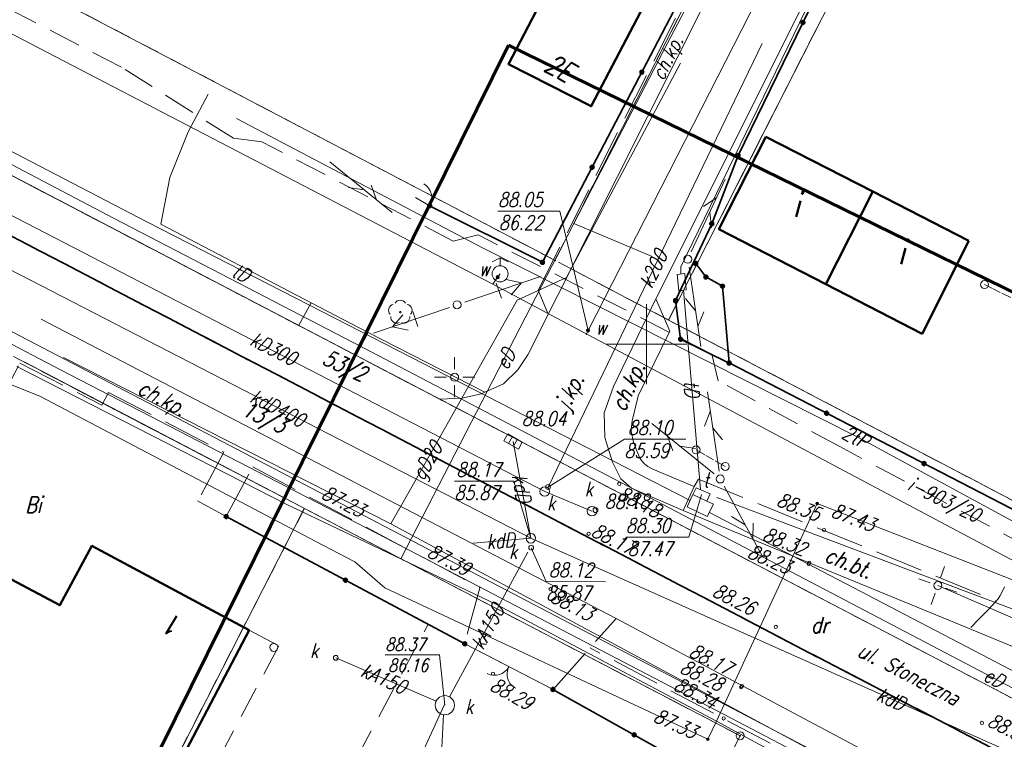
# Model space of a CAD drawing. Extents: x 7506644 to 7509529, y 5798919 to 5803521.
# Tile 13 of 25: x 7507411 to 7507472, y 5799575 to 5799620. Entities that reach past the tile are written whole.
import ezdxf

# ---------------------------------------------------------------- set-up
doc = ezdxf.new("R2010")
doc.units = 0
doc.header["$MEASUREMENT"] = 0
for name, pattern in [('4001', [0]), ('4002', [2, 1, -1]), ('4003', [3, 2, -1]), ('4004', [4, 3, -1]), ('4010', [5, 3, -2]), ('4214', [5, 3, -2]), ('4230', [2, 1, -1])]:
    doc.linetypes.add(name, pattern=pattern)
doc.layers.get('0').update_dxf_attribs({"linetype": 'CONTINUOUS', "lineweight": 18})
for name, color, linetype, lineweight in [('1', 7, 'CONTINUOUS', 18), ('1001_znak_oznaczajacy_punkt_zal', 7, 'CONTINUOUS', 18), ('1135_siatka_kwadratow_znak_wewn', 7, 'CONTINUOUS', 18), ('1281_kropka_ogrodzenia', 7, 'CONTINUOUS', 35), ('1283_symbol_pomocniczy_bramy', 7, 'CONTINUOUS', 18), ('1284_symbol_pomocniczy_furtki', 7, 'CONTINUOUS', 18), ('1314_symbole_slupow_nosnych', 7, 'CONTINUOUS', 18), ('1361_PODPORA_PRZEWODU_LUB_LATAR', 7, 'CONTINUOUS', 18), ('1363_LATARNIA', 7, 'CONTINUOUS', 18), ('1365_linia_napowietrzna_eSN', 7, 'CONTINUOUS', 18), ('1422_DRZEWO_LISCIASTE_POMIERZON', 104, 'CONTINUOUS', 18), ('1713_WODA_-_ARMATURA_SYMBOL', 7, 'CONTINUOUS', 18), ('1718_HYDRANT', 5, 'CONTINUOUS', 18), ('1722_KOMORA_KANALIZACYJNA-SYMBO', 14, 'CONTINUOUS', 18), ('1723_KANALIZACJA_-_ARMATURA_SYM', 7, 'CONTINUOUS', 18), ('1728_KRATKA_SCIEKOWA', 7, 'CONTINUOUS', 18), ('1766_PIKIETA_OKRESLAJACA_RZEDNE', 1, 'CONTINUOUS', 18), ('2283_BRAMA', 7, 'CONTINUOUS', 18), ('2284_FURTKA', 7, 'CONTINUOUS', 18), ('2361_SLUP_PRZEWODOW_NAPOWIETRZN', 7, 'CONTINUOUS', 18), ('2365_linia_napowietrzna_eSN_zna', 7, 'CONTINUOUS', 18), ('4281_OGRODZENIE_ZNAK_LINIOWY', 7, 'CONTINUOUS', 35), ('4512_KRAWEZNIK', 7, 'CONTINUOUS', 18), ('4513_KRAWEDZ_CHODNIKA', 7, 'CONTINUOUS', 18), ('4711_WODA_OS_PRZEWODU', 5, 'CONTINUOUS', 18), ('4721_OS_PRZEWODU_KANALIZACYJNEG', 14, 'CONTINUOUS', 18), ('4761_ENERGIA_PRZEWOD_-_OS', 1, 'CONTINUOUS', 18), ('4764_ENERGIA_OS_PRZEWODU_PROJEK', 1, 'CONTINUOUS', 18), ('4794_SPECJALNA_OS_PRZEWODU_PROJ', 7, 'CONTINUOUS', 18), ('5171_ZAKRES_PRACY_GEODEZYJNEJ', 3, 'CONTINUOUS', 70), ('5310_BUDYNEK_OGNIOODPORNY', 7, 'CONTINUOUS', 50), ('5318_OBRYS_CZESCI_NADZIEMNEJ', 7, 'CONTINUOUS', 18), ('5339_BLOK_BUDYNKU', 7, 'CONTINUOUS', 18), ('5753_TELEFON_-_ARMATURA_OBRYS', 7, 'CONTINUOUS', 18), ('6301', 7, 'CONTINUOUS', 18), ('6302', 7, 'CONTINUOUS', 18), ('6511', 7, 'CONTINUOUS', 18), ('6710', 5, 'CONTINUOUS', 18), ('6711', 5, 'CONTINUOUS', 18), ('6720', 14, 'CONTINUOUS', 18), ('6721', 14, 'CONTINUOUS', 18), ('6761', 1, 'CONTINUOUS', 18), ('6794', 7, 'CONTINUOUS', 18), ('_POMIAR', 1, 'CONTINUOUS', 18)]:
    doc.layers.add(name, color=color, linetype=linetype, lineweight=lineweight)
for name, color, linetype, lineweight, true_color in [('1246_GRANICZNIK', 7, 'CONTINUOUS', 18, 0x008000), ('1367_LINIA_TELEKOMUNIKACYJNA', 7, 'CONTINUOUS', 18, 0xff9100), ('1811_PIKIETA_DO_0_01M', 7, 'CONTINUOUS', 18, 0xab744f), ('2367_LINIA_TELEKOMUNIKACYJNA_ZN', 7, 'CONTINUOUS', 18, 0xff9100), ('4741_GAZ_OS_PRZEWODU', 52, 'CONTINUOUS', 18, 0xbdbd00), ('4751_TELEFON_PRZEWOD_-_OS', 7, 'CONTINUOUS', 18, 0xff9100), ('5214_OBREB', 7, '4214', 35, 0x008000), ('5216_DZIALKA', 7, 'CONTINUOUS', 18, 0x008000), ('5230_KONTUR_UZYTKU_GRUNTOWEGO', 7, '4230', 18, 0x008000), ('5752_KOMORA_TELEFON_OBRYS', 7, 'CONTINUOUS', 18, 0xff9100), ('6216', 7, 'CONTINUOUS', 18, 0x008000), ('6230', 7, 'CONTINUOUS', 18, 0x008000), ('6740', 52, 'CONTINUOUS', 18, 0xbdbd00), ('6741', 52, 'CONTINUOUS', 18, 0xbdbd00), ('6750', 7, 'CONTINUOUS', 18, 0xff9100), ('6751', 7, 'CONTINUOUS', 18, 0xff9100), ('6801', 7, 'CONTINUOUS', 18, 0xab744f)]:
    doc.layers.add(name, color=color, linetype=linetype, lineweight=lineweight, true_color=true_color)
doc.styles.get("Standard").update_dxf_attribs({"font": 'simplex.shx'})

# ---------------------------------------------------------------- blocks, each defined once
blk = doc.blocks.new('1281')
at = {"layer": '1281_kropka_ogrodzenia', "linetype": 'Continuous'}
for radius in [0.24, 0.16, 0.08]:
    blk.add_circle((0, 0), radius, dxfattribs=at)
blk = doc.blocks.new('2283')
at = {"layer": '2283_BRAMA', "linetype": 'Continuous'}
blk.add_line((0, 0), (0, 1), dxfattribs=at)
blk = doc.blocks.new('1283')
at = {"layer": '1283_symbol_pomocniczy_bramy', "linetype": 'Continuous'}
for centre, start, end in [((0, 2), 270, 0), ((0, -2), 0, 90)]:
    blk.add_arc(centre, 2, start, end, dxfattribs=at)
blk = doc.blocks.new('1367')
at = {"layer": '1367_LINIA_TELEKOMUNIKACYJNA', "linetype": 'Continuous'}
for p, q in [((0, 1), (0, 11)), ((-1, 6.8), (0, 8.5)), ((1, 4.8), (0, 6.5))]:
    blk.add_line(p, q, dxfattribs=at)
blk = doc.blocks.new('1361')
at = {"layer": '1361_PODPORA_PRZEWODU_LUB_LATAR', "linetype": 'Continuous'}
blk.add_circle((0, 0), 0.5, dxfattribs=at)
blk = doc.blocks.new('2361')
at = {"layer": '2361_SLUP_PRZEWODOW_NAPOWIETRZN', "linetype": 'Continuous'}
for p, q in [((0, 0.66), (0, 1)), ((0, 0.33), (0, 0.6)), ((0, 0), (0, 0.3))]:
    blk.add_line(p, q, dxfattribs=at)
blk = doc.blocks.new('1422')
at = {"layer": '1422_DRZEWO_LISCIASTE_POMIERZON', "linetype": 'Continuous'}
blk.add_circle((0, 0), 0.1, dxfattribs=at)
for centre, start, end in [((0, 0.75), 30.19, 149.77), ((-0.71, 0.23), 102.5, 221.75), ((0.71, 0.23), 318.3, 77.49), ((-0.44, -0.61), 174.33, 293.45), ((0.44, -0.61), 246.24, 5.74)]:
    blk.add_arc(centre, 0.75, start, end, dxfattribs=at)
blk = doc.blocks.new('1723')
at = {"layer": '1723_KANALIZACJA_-_ARMATURA_SYM', "linetype": 'Continuous'}
blk.add_circle((0, 0), 0.3, dxfattribs=at)
blk = doc.blocks.new('1718')
at = {"layer": '1718_HYDRANT', "linetype": 'Continuous'}
for p, q in [((0, 2), (-1, 1.5)), ((0, 1), (0, 2)), ((0, 2), (1, 1.5))]:
    blk.add_line(p, q, dxfattribs=at)
blk.add_circle((0, 0), 1, dxfattribs=at)
blk = doc.blocks.new('SUUS25')
at = {"color": 0}
for radius in [0.2, 0.18, 0.16, 0.14, 0.12, 0.1, 0.08, 0.06, 0.04, 0.02]:
    blk.add_circle((0, 0), radius, dxfattribs=at)
blk = doc.blocks.new('1713')
at = {"layer": '1713_WODA_-_ARMATURA_SYMBOL', "linetype": 'Continuous'}
for radius in [0.16, 0.08]:
    blk.add_circle((0, 0), radius, dxfattribs=at)
blk.add_blockref('SUUS25', (0, 0))
blk = doc.blocks.new('1001')
at = {"layer": '1001_znak_oznaczajacy_punkt_zal', "linetype": 'Continuous'}
blk.add_line((0, 0), (0, 0), dxfattribs=at)
blk = doc.blocks.new('1722')
at = {"layer": '1722_KOMORA_KANALIZACYJNA-SYMBO', "linetype": 'Continuous'}
blk.add_circle((0, 0), 0.6, dxfattribs=at)
blk = doc.blocks.new('1365')
at = {"layer": '1365_linia_napowietrzna_eSN', "linetype": 'Continuous'}
for p, q in [((0, 1), (0, 11)), ((-1, 6.8), (0, 8.5)), ((1, 6.8), (0, 8.5)), ((-1, 5.5), (1, 5.5))]:
    blk.add_line(p, q, dxfattribs=at)
blk = doc.blocks.new('1314')
at = {"layer": '1314_symbole_slupow_nosnych', "linetype": 'Continuous'}
blk.add_circle((0, 0), 0.5, dxfattribs=at)
blk = doc.blocks.new('1811')
at = {"layer": '1811_PIKIETA_DO_0_01M', "color": 7, "linetype": 'Continuous'}
blk.add_circle((0, 0), 0.2, dxfattribs=at)
blk = doc.blocks.new('1363')
for p, q in [((0, 1), (0, 2.5)), ((-1, 0), (-2.5, 0)), ((2.5, 0), (1, 0)), ((0, -2.5), (0, -1))]:
    blk.add_line(p, q)
blk.add_circle((0, 0), 0.5)
blk = doc.blocks.new('1246')
at = {"layer": '1246_GRANICZNIK', "linetype": 'Continuous'}
for radius in [0.5, 0.05]:
    blk.add_circle((0, 0), radius, dxfattribs=at)
blk = doc.blocks.new('1728')
at = {"layer": '1728_KRATKA_SCIEKOWA', "linetype": 'Continuous'}
for p, q in [((-1.05, 0.5), (1.05, 0.5)), ((-1.05, -0.5), (-1.05, 0.5)), ((-0.35, 0.5), (-0.35, -0.5)), ((0.35, 0.5), (0.35, -0.5)), ((1.05, 0.5), (1.05, -0.5)), ((1.05, -0.5), (-1.05, -0.5))]:
    blk.add_line(p, q, dxfattribs=at)
blk = doc.blocks.new('2284')
at = {"layer": '2284_FURTKA', "linetype": 'Continuous'}
blk.add_line((0, 0), (0, 1), dxfattribs=at)
blk = doc.blocks.new('1284')
at = {"layer": '1284_symbol_pomocniczy_furtki', "linetype": 'Continuous'}
blk.add_arc((0, 2), 2, 270, 0, dxfattribs=at)
blk = doc.blocks.new('1766')
at = {"layer": '1766_PIKIETA_OKRESLAJACA_RZEDNE', "linetype": 'Continuous'}
for radius in [0.16, 0.08]:
    blk.add_circle((0, 0), radius, dxfattribs=at)
blk = doc.blocks.new('1135')
at = {"layer": '1135_siatka_kwadratow_znak_wewn', "linetype": 'Continuous'}
for p, q in [((0, 5), (0, -5)), ((-5, 0), (5, 0))]:
    blk.add_line(p, q, dxfattribs=at)

msp = doc.modelspace()

# ---------------------------------------------------------------- linework, layer by layer
at = {"layer": '1723_KANALIZACJA_-_ARMATURA_SYM', "linetype": 'Continuous'}
msp.add_circle((7507437.416, 5799577.474), 0.6, dxfattribs=at)
at = {"layer": '4281_OGRODZENIE_ZNAK_LINIOWY', "linetype": '4001'}
for p, q in [((7507463.79, 5799628.36), (7507455.7, 5799611.76)), ((7507443.5, 5799605.1), (7507452.8, 5799622.89)), ((7507455.7, 5799611.76), (7507454.06, 5799607.51)), ((7507436.47, 5799608.63), (7507443.5, 5799605.1)), ((7507454.06, 5799607.51), (7507451.81, 5799602.71)), ((7507453.059, 5799605.024), (7507453.7, 5799604.185)), ((7507453.7, 5799604.185), (7507454.729, 5799603.605)), ((7507454.729, 5799603.605), (7507455.15, 5799598.825)), ((7507451.81, 5799602.71), (7507452.12, 5799600.3)), ((7507452.12, 5799600.3), (7507455.15, 5799598.82)), ((7507455.15, 5799598.825), (7507473.369, 5799589.41)), ((7507423.78, 5799589.24), (7507438.66, 5799581.3)), ((7507444.16, 5799578.46), (7507454.28, 5799572.8))]:
    msp.add_line(p, q, dxfattribs=at)
at = {"layer": '4512_KRAWEZNIK', "linetype": '4001'}
for p, q in [((7507450.58, 5799602.83), (7507469.062, 5799639.823)), ((7507461.024, 5799636.002), (7507442.602, 5799599.323)), ((7507421.41, 5799613.24), (7507422.66, 5799615.58)), ((7507420.28, 5799610.39), (7507421.41, 5799613.24)), ((7507419.72, 5799607.48), (7507420.28, 5799610.39)), ((7507429.08, 5799602.58), (7507419.72, 5799607.48)), ((7507447.941, 5799597.364), (7507450.58, 5799602.83)), ((7507451.45, 5799600.81), (7507450.58, 5799602.83)), ((7507432.64, 5799600.73), (7507429.08, 5799602.58)), ((7507412.255, 5799601.547), (7507448.093, 5799582.876)), ((7507439.92, 5799597), (7507432.64, 5799600.73)), ((7507449.47, 5799596.78), (7507451.45, 5799600.81)), ((7507431.88, 5799599.29), (7507437.1, 5799596.57)), ((7507442.602, 5799599.323), (7507441.972, 5799598.403)), ((7507441.972, 5799598.403), (7507441.072, 5799597.523)), ((7507441.072, 5799597.523), (7507439.92, 5799597)), ((7507447.352, 5799595.704), (7507447.941, 5799597.364)), ((7507438.483, 5799596.623), (7507437.1, 5799596.57)), ((7507439.699, 5799596.89), (7507438.483, 5799596.623)), ((7507439.92, 5799597), (7507439.699, 5799596.89)), ((7507449.426, 5799596.576), (7507449.47, 5799596.78)), ((7507449.26, 5799595.896), (7507449.426, 5799596.576)), ((7507447.402, 5799594.165), (7507447.352, 5799595.704)), ((7507449.105, 5799595.203), (7507449.26, 5799595.896)), ((7507449.04, 5799594.61), (7507449.105, 5799595.203)), ((7507447.882, 5799592.635), (7507447.402, 5799594.165)), ((7507449.051, 5799594.471), (7507449.04, 5799594.61)), ((7507449.164, 5799593.972), (7507449.051, 5799594.471)), ((7507449.347, 5799593.438), (7507449.164, 5799593.972)), ((7507449.53, 5799592.99), (7507449.347, 5799593.438)), ((7507449.558, 5799592.934), (7507449.53, 5799592.99)), ((7507449.685, 5799592.746), (7507449.558, 5799592.934)), ((7507448.382, 5799591.605), (7507447.882, 5799592.635)), ((7507449.845, 5799592.56), (7507449.685, 5799592.746)), ((7507450, 5799592.42), (7507449.845, 5799592.56)), ((7507450.071, 5799592.372), (7507450, 5799592.42)), ((7507450.337, 5799592.229), (7507450.071, 5799592.372)), ((7507450.64, 5799592.09), (7507450.337, 5799592.229)), ((7507450.92, 5799591.96), (7507450.64, 5799592.09)), ((7507452.97, 5799591.12), (7507450.92, 5799591.96)), ((7507449.062, 5799591.005), (7507448.382, 5799591.605)), ((7507453.23, 5799591.57), (7507452.97, 5799591.12)), ((7507449.062, 5799591.005), (7507452.28, 5799589.62)), ((7507452.28, 5799589.62), (7507460.14, 5799586.36)), ((7507460.14, 5799586.36), (7507470, 5799582.3)), ((7507471.91, 5799584.101), (7507472.052, 5799584.321)), ((7507472.052, 5799584.321), (7507472.185, 5799584.589)), ((7507472.185, 5799584.589), (7507472.31, 5799584.853)), ((7507471.274, 5799583.403), (7507471.772, 5799583.939)), ((7507471.772, 5799583.939), (7507471.91, 5799584.101)), ((7507470.722, 5799582.841), (7507471.274, 5799583.403)), ((7507448.093, 5799582.876), (7507463.313, 5799574.78)), ((7507470.211, 5799582.32), (7507470.722, 5799582.841)), ((7507470, 5799582.3), (7507475.51, 5799580.02))]:
    msp.add_line(p, q, dxfattribs=at)
at = {"layer": '4513_KRAWEDZ_CHODNIKA', "linetype": '4004'}
for p, q in [((7507443.24, 5799603.37), (7507453.03, 5799622.78)), ((7507443.82, 5799601.97), (7507443.24, 5799603.37)), ((7507428.32, 5799601.17), (7507429.08, 5799602.58)), ((7507431.88, 5799599.29), (7507428.32, 5799601.17)), ((7507432.64, 5799600.73), (7507431.88, 5799599.29)), ((7507410.923, 5799598.803), (7507416.025, 5799596.198)), ((7507416.025, 5799596.198), (7507416.445, 5799596.988)), ((7507416.445, 5799596.988), (7507423.635, 5799593.25)), ((7507423.635, 5799593.25), (7507422.006, 5799590.22)), ((7507423.776, 5799589.241), (7507425.445, 5799592.341)), ((7507425.445, 5799592.341), (7507439.594, 5799584.804)), ((7507452.28, 5799589.62), (7507452.97, 5799591.12)), ((7507453.23, 5799591.57), (7507471.79, 5799583.99)), ((7507422.006, 5799590.22), (7507423.776, 5799589.241)), ((7507439.594, 5799584.804), (7507438.655, 5799581.304)), ((7507444.165, 5799578.456), (7507448.093, 5799582.876)), ((7507438.655, 5799581.304), (7507444.165, 5799578.456)), ((7507471.833, 5799567.612), (7507446.472, 5799581.052))]:
    msp.add_line(p, q, dxfattribs=at)
at = {"layer": '4711_WODA_OS_PRZEWODU', "linetype": '4001'}
for p, q in [((7507350.696, 5799650.41), (7507440.411, 5799603.732)), ((7507446.346, 5799600.852), (7507470.205, 5799647.619)), ((7507440.411, 5799603.732), (7507440.711, 5799604.172)), ((7507440.711, 5799604.172), (7507440.861, 5799604.382)), ((7507440.411, 5799603.732), (7507477.73, 5799583.892)), ((7507446.239, 5799600.577), (7507446.346, 5799600.852))]:
    msp.add_line(p, q, dxfattribs=at)
at = {"layer": '4721_OS_PRZEWODU_KANALIZACYJNEG', "linetype": '4001'}
for p, q in [((7507443.852, 5799591.086), (7507457.214, 5799618.751)), ((7507392.42, 5799613.86), (7507442.78, 5799587.89)), ((7507407.44, 5799609.56), (7507443.65, 5799590.8)), ((7507442.78, 5799587.89), (7507441.67, 5799593.93)), ((7507443.65, 5799590.8), (7507446.59, 5799589.58)), ((7507442.78, 5799587.89), (7507439.18, 5799587.59)), ((7507442.78, 5799587.89), (7507487.88, 5799567.75)), ((7507437.718, 5799577.99), (7507442.596, 5799587.014)), ((7507430.616, 5799580.433), (7507436.872, 5799577.723)), ((7507420.144, 5799539.865), (7507437.396, 5799577.524)), ((7507436.708, 5799564.896), (7507437.334, 5799576.886))]:
    msp.add_line(p, q, dxfattribs=at)
at = {"layer": '4741_GAZ_OS_PRZEWODU', "linetype": '4001'}
for p, q in [((7507445, 5799604.15), (7507452.11, 5799617.53)), ((7507432.8, 5799589.09), (7507389.53, 5799611.66)), ((7507441.92, 5799602.73), (7507445, 5799604.15)), ((7507405.01, 5799602.82), (7507413.45, 5799598.39)), ((7507434.54, 5799589.67), (7507441.92, 5799602.73)), ((7507413.645, 5799599.168), (7507434.054, 5799588.793)), ((7507413.45, 5799598.39), (7507433.75, 5799587.89)), ((7507434.054, 5799588.793), (7507434.544, 5799589.673)), ((7507458.01, 5799575.88), (7507432.8, 5799589.09)), ((7507434.054, 5799588.793), (7507462.333, 5799573.56)), ((7507433.75, 5799587.89), (7507455.71, 5799576.44)), ((7507455.71, 5799576.44), (7507476.55, 5799565.52)), ((7507491.65, 5799558.33), (7507458.01, 5799575.88))]:
    msp.add_line(p, q, dxfattribs=at)
at = {"layer": '4751_TELEFON_PRZEWOD_-_OS', "linetype": '4001'}
for p, q in [((7507452.14, 5799604.82), (7507460.68, 5799622.42)), ((7507418.87, 5799607.61), (7507403.28, 5799615.72)), ((7507424.432, 5799614.078), (7507439.801, 5799605.982)), ((7507429.74, 5799602.04), (7507418.87, 5799607.61)), ((7507439.801, 5799605.982), (7507463.22, 5799594.178)), ((7507452.14, 5799604.38), (7507452.14, 5799604.82)), ((7507453.35, 5799590.92), (7507452.29, 5799603.37)), ((7507452.71, 5799590.24), (7507429.74, 5799602.04)), ((7507463.22, 5799594.178), (7507481.679, 5799584.142)), ((7507454.381, 5799590.436), (7507497.829, 5799574.027)), ((7507453.91, 5799589.5), (7507499.51, 5799565.69))]:
    msp.add_line(p, q, dxfattribs=at)
at = {"layer": '4761_ENERGIA_PRZEWOD_-_OS', "linetype": '4001'}
for p, q in [((7507460.05, 5799635.68), (7507451.31, 5799618.76)), ((7507395.71, 5799618.89), (7507416.79, 5799607.84)), ((7507451.31, 5799618.76), (7507445.46, 5799607.52)), ((7507416.79, 5799607.84), (7507432.82, 5799599.51)), ((7507445.46, 5799607.52), (7507434.68, 5799586.6)), ((7507445.46, 5799607.52), (7507450.35, 5799605.46)), ((7507432.82, 5799599.51), (7507451.06, 5799589.98)), ((7507410.73, 5799598.61), (7507427.56, 5799590)), ((7507408.16, 5799598.35), (7507412.2, 5799596.73)), ((7507412.2, 5799596.73), (7507429.38, 5799587.69)), ((7507427.56, 5799590), (7507440.6, 5799583.77)), ((7507451.06, 5799589.98), (7507474.85, 5799577.48)), ((7507454.35, 5799576.47), (7507460.64, 5799590.06)), ((7507460.64, 5799590.06), (7507497.45, 5799575.64)), ((7507429.38, 5799587.69), (7507431.8, 5799586.41)), ((7507431.8, 5799586.41), (7507433.68, 5799584.8)), ((7507477.63, 5799580.83), (7507468.16, 5799584.94)), ((7507433.68, 5799584.8), (7507453.81, 5799575.35)), ((7507440.6, 5799583.77), (7507454.35, 5799576.47)), ((7507453.81, 5799575.35), (7507454.35, 5799576.47)), ((7507454.35, 5799576.47), (7507485.74, 5799559.62))]:
    msp.add_line(p, q, dxfattribs=at)
at = {"layer": '4764_ENERGIA_OS_PRZEWODU_PROJEK', "linetype": '4003'}
for p, q in [((7507417.252, 5799617.272), (7507400.408, 5799625.994)), ((7507424.232, 5799612.842), (7507417.252, 5799617.272)), ((7507426.015, 5799612.61), (7507424.232, 5799612.842)), ((7507437.943, 5799606.429), (7507426.015, 5799612.61)), ((7507439.489, 5799606.817), (7507437.943, 5799606.429)), ((7507454.066, 5799599.38), (7507439.489, 5799606.817)), ((7507454.466, 5799597.717), (7507454.066, 5799599.38)), ((7507462.043, 5799593.602), (7507454.466, 5799597.717)), ((7507479.318, 5799584.411), (7507462.043, 5799593.602))]:
    msp.add_line(p, q, dxfattribs=at)
at = {"layer": '4794_SPECJALNA_OS_PRZEWODU_PROJ', "linetype": '4003'}
for p, q in [((7507417.252, 5799617.272), (7507400.408, 5799625.994)), ((7507424.232, 5799612.842), (7507417.252, 5799617.272)), ((7507426.015, 5799612.61), (7507424.232, 5799612.842)), ((7507437.943, 5799606.429), (7507426.015, 5799612.61)), ((7507439.489, 5799606.817), (7507437.943, 5799606.429)), ((7507454.066, 5799599.38), (7507439.489, 5799606.817)), ((7507454.466, 5799597.717), (7507454.066, 5799599.38)), ((7507462.043, 5799593.602), (7507454.466, 5799597.717)), ((7507479.318, 5799584.411), (7507462.043, 5799593.602))]:
    msp.add_line(p, q, dxfattribs=at)
at = {"layer": '5171_ZAKRES_PRACY_GEODEZYJNEJ', "linetype": '4001'}
msp.add_lwpolyline([(7507441.381, 5799618.651), (7507550.911, 5799564.995), (7507461.289, 5799384.525), (7507416.14, 5799405.708), (7507450.21, 5799471.417), (7507382.997, 5799500.645), (7507441.381, 5799618.651)], dxfattribs=at)
at = {"layer": '5214_OBREB', "linetype": '4010'}
for points in [[(7507505.32, 5800070.77), (7507509.97, 5800069.07), (7507542.37, 5800061.12), (7507568.86, 5800054.58), (7507583.31, 5800050.38), (7507654.66, 5800013.6), (7507650.82, 5800005.55), (7507662.22, 5799998.45), (7507642.42, 5799970.15), (7507676.72, 5799944.81), (7507690.67, 5799934.66), (7507692.92, 5799933.01), (7507702.77, 5799925.91), (7507622.96, 5799765.71), (7507513.8, 5799552.72), (7506941.86, 5799851.5), (7506901.64, 5799967.98), (7506794.5, 5800287.73)], [(7506941.86, 5799851.5), (7507513.8, 5799552.72), (7507400.06, 5799325.82), (7507201.63, 5798931.14), (7507195.64, 5798919.23), (7507163.99, 5798944.12), (7507130.84, 5798962.72), (7507063.89, 5798992.75), (7507053.14, 5799007.6), (7507044.88, 5799035.14), (7507037.13, 5799045.14), (7507005.54, 5799054.24), (7506958.94, 5799055.53), (7506768.44, 5799129.49), (7506956.27, 5799490.74), (7506957.45, 5799622.62), (7506950.92, 5799783.61), (7506941.86, 5799851.5)]]:
    msp.add_lwpolyline(points, dxfattribs=at)
at = {"layer": '5216_DZIALKA', "linetype": '4001'}
for p, q in [((7506950.942, 5799846.754), (7507491.288, 5799564.476)), ((7507491.288, 5799564.476), (7506950.942, 5799846.754)), ((7507472.237, 5799642.587), (7507451.473, 5799601.723)), ((7507451.473, 5799601.723), (7507472.237, 5799642.587)), ((7507444.393, 5799605.443), (7507457.407, 5799631.057)), ((7507457.407, 5799631.057), (7507444.393, 5799605.443)), ((7507395.851, 5799630.624), (7507444.059, 5799605.336)), ((7507444.059, 5799605.336), (7507395.851, 5799630.624)), ((7507489.868, 5799568.986), (7507392.262, 5799619.994)), ((7507392.262, 5799619.994), (7507489.868, 5799568.986)), ((7507444.501, 5799605.104), (7507451.139, 5799601.616)), ((7507451.139, 5799601.616), (7507444.501, 5799605.104)), ((7507451.581, 5799601.384), (7507483.899, 5799584.436)), ((7507483.899, 5799584.436), (7507451.581, 5799601.384)), ((7507416.499, 5799596.096), (7507411.231, 5799598.864)), ((7507411.232, 5799598.864), (7507428.438, 5799589.866)), ((7507428.438, 5799589.866), (7507416.942, 5799595.864)), ((7507428.546, 5799589.527), (7507399.144, 5799532.103)), ((7507399.144, 5799532.103), (7507428.546, 5799589.527)), ((7507455.608, 5799575.686), (7507428.882, 5799589.634)), ((7507428.882, 5799589.634), (7507455.608, 5799575.686))]:
    msp.add_line(p, q, dxfattribs=at)
at = {"layer": '5230_KONTUR_UZYTKU_GRUNTOWEGO', "linetype": '4002'}
for points in [[(7506950.72, 5799846.87), (7507505.82, 5799556.89), (7507498.36, 5799548.76), (7507454, 5799571.91), (7507455.83, 5799575.57), (7507416.72, 5799595.98), (7507395.69, 5799606.98), (7507374.21, 5799618.28), (7507357.52, 5799626.9), (7507315.41, 5799649.08), (7507271.11, 5799671.87), (7507249.71, 5799683.06), (7507228.11, 5799694.56), (7507129.04, 5799746.24), (7507111.99, 5799755.01), (7507110.4, 5799752.04), (7507107.01, 5799753.86), (7506947.55, 5799836.47), (7506950.72, 5799846.87)], [(7507177.06, 5799732.45), (7507371.49, 5799630.97), (7507372.92, 5799630.85), (7507377.97, 5799628.28), (7507378.63, 5799627.12), (7507387.22, 5799622.64), (7507388.72, 5799622.65), (7507391.92, 5799620.82), (7507392.04, 5799620.11), (7507490.09, 5799568.87), (7507502.22, 5799562.56), (7507505.86, 5799561.27), (7507506.43, 5799561.31), (7507505.82, 5799556.89), (7506950.72, 5799846.87)], [(7507137.07, 5799765.99), (7507238.54, 5799713.6), (7507259.64, 5799702.36), (7507280.59, 5799691.44), (7507324.7, 5799668.2), (7507355.12, 5799652.17), (7507395.63, 5799630.74), (7507510.27, 5799570.61), (7507506.43, 5799561.31), (7507505.86, 5799561.27), (7507502.22, 5799562.56), (7507490.09, 5799568.87), (7507392.04, 5799620.11), (7507391.92, 5799620.82), (7507388.72, 5799622.65), (7507387.22, 5799622.64), (7507378.63, 5799627.12), (7507377.97, 5799628.28), (7507372.92, 5799630.85), (7507371.49, 5799630.97), (7507177.06, 5799732.45)], [(7507531.1, 5799745.35), (7507533.82, 5799729.96), (7507517.53, 5799731.76), (7507508.86, 5799714.69), (7507499.35, 5799695.97), (7507490.65, 5799678.85), (7507481.28, 5799660.39), (7507472.35, 5799642.81), (7507451.36, 5799601.5), (7507444.28, 5799605.22), (7507457.52, 5799631.28), (7507468.08, 5799652.05), (7507478.64, 5799672.85), (7507489.21, 5799693.65), (7507499.78, 5799714.44), (7507510.34, 5799735.24), (7507516.31, 5799746.99), (7507531.1, 5799745.35)], [(7507395.63, 5799630.74), (7507408.23, 5799655.78), (7507457.52, 5799631.28), (7507444.28, 5799605.22), (7507395.63, 5799630.74)], [(7507472.35, 5799642.81), (7507505.4, 5799626.18), (7507484.12, 5799584.32), (7507451.36, 5799601.5), (7507472.35, 5799642.81)], [(7507411.01, 5799598.98), (7507416.72, 5799595.98), (7507428.66, 5799589.75), (7507399.03, 5799531.88), (7507387.11, 5799537.78), (7507381.21, 5799540.8), (7507411.01, 5799598.98)], [(7507428.66, 5799589.75), (7507455.83, 5799575.57), (7507454, 5799571.91), (7507442.91, 5799549.71), (7507439.53, 5799542.95), (7507427.1, 5799517.85), (7507399.03, 5799531.88), (7507428.66, 5799589.75)]]:
    msp.add_lwpolyline(points, dxfattribs=at)
at = {"layer": '5310_BUDYNEK_OGNIOODPORNY', "linetype": '4001'}
for points in [[(7507450.39, 5799634.96), (7507457.5, 5799631.23), (7507453.03, 5799622.78), (7507451.18, 5799623.7), (7507446.55, 5799614.84), (7507441.38, 5799617.47), (7507443.37, 5799621.25), (7507441.57, 5799622.17), (7507442.81, 5799624.6), (7507444.56, 5799623.86), (7507450.39, 5799634.96)], [(7507457.44, 5799612.92), (7507464.11, 5799609.51), (7507461.18, 5799603.73), (7507454.51, 5799607.16), (7507457.44, 5799612.92)], [(7507470.1, 5799606.45), (7507467.17, 5799600.65), (7507461.18, 5799603.73), (7507464.11, 5799609.51), (7507470.1, 5799606.45)], [(7507409.74, 5799585.66), (7507413.42, 5799583.71), (7507415.41, 5799587.41), (7507425.21, 5799582.15), (7507419.34, 5799570.94), (7507425.07, 5799568.04), (7507420.89, 5799560.11), (7507422.94, 5799559.03), (7507422.86, 5799558.9), (7507423.68, 5799558.31), (7507424.36, 5799557.33), (7507424.7, 5799556.3), (7507424.73, 5799555.27), (7507424.5, 5799554.31), (7507423.95, 5799553.35), (7507423.19, 5799552.6)]]:
    msp.add_lwpolyline(points, dxfattribs=at)
at = {"layer": '5318_OBRYS_CZESCI_NADZIEMNEJ', "linetype": '4003'}
msp.add_lwpolyline([(7507419.34, 5799570.94), (7507425.21, 5799582.15), (7507427.07, 5799581.176), (7507421.133, 5799570.037), (7507419.34, 5799570.94)], dxfattribs=at)
at = {"layer": '5339_BLOK_BUDYNKU', "linetype": '4001'}
msp.add_lwpolyline([(7507406.962, 5799566.9), (7507401.4, 5799569.89), (7507409.74, 5799585.66), (7507413.42, 5799583.71), (7507415.41, 5799587.41), (7507425.21, 5799582.15), (7507419.34, 5799570.94), (7507425.07, 5799568.04), (7507420.89, 5799560.11), (7507407.16, 5799567.29), (7507406.962, 5799566.9)], dxfattribs=at)
at = {"layer": '5752_KOMORA_TELEFON_OBRYS', "linetype": '4001'}
for points in [[(7507452.38, 5799604.41), (7507452.47, 5799603.39), (7507452, 5799603.33), (7507451.91, 5799604.35), (7507452.38, 5799604.41)], [(7507452.88, 5799590.62), (7507453.75, 5799590.2), (7507454.17, 5799590.02), (7507453.78, 5799589.24), (7507452.53, 5799589.84), (7507452.88, 5799590.62)]]:
    msp.add_lwpolyline(points, dxfattribs=at)
at = {"layer": '5753_TELEFON_-_ARMATURA_OBRYS', "linetype": '4001'}
msp.add_lwpolyline([(7507453.75, 5799590.2), (7507452.88, 5799590.62), (7507453.08, 5799591.03), (7507453.96, 5799590.66), (7507453.75, 5799590.2)], dxfattribs=at)
at = {"layer": '6711', "linetype": 'Continuous'}
for p, q in [((7507440.732, 5799608.291), (7507444.598, 5799608.289)), ((7507444.598, 5799608.289), (7507446.346, 5799600.852))]:
    msp.add_line(p, q, dxfattribs=at)
at = {"layer": '6721', "linetype": 'Continuous'}
for p, q in [((7507448.617, 5799594.066), (7507443.852, 5799591.086)), ((7507448.617, 5799594.066), (7507452.453, 5799594.064)), ((7507438.017, 5799591.448), (7507441.717, 5799591.446)), ((7507441.717, 5799591.446), (7507442.78, 5799587.89)), ((7507443.745, 5799585.183), (7507442.8, 5799587.3)), ((7507443.745, 5799585.183), (7507447.445, 5799585.181)), ((7507433.707, 5799580.618), (7507437.093, 5799580.616)), ((7507437.093, 5799580.616), (7507437.416, 5799577.474))]:
    msp.add_line(p, q, dxfattribs=at)
at = {"layer": '6751', "linetype": 'Continuous'}
for p, q in [((7507452.631, 5799587.955), (7507453.42, 5799590.615)), ((7507448.703, 5799587.957), (7507452.631, 5799587.955))]:
    msp.add_line(p, q, dxfattribs=at)
at = {"layer": '_POMIAR', "color": 7, "linetype": '4003', "lineweight": 18}
msp.add_line((7507427.65, 5799566.17), (7507436.38, 5799582.52), dxfattribs=at)
at = {"layer": '_POMIAR', "color": 7, "linetype": 'Continuous', "lineweight": 18}
for centre in [(7507448.29, 5799591.28, 88.18), (7507446.38, 5799588.17, 88.17), (7507444.01, 5799584.71, 88.13), (7507440.42, 5799579.44, 88.29), (7507470.91, 5799576.37, 88.38)]:
    msp.add_circle(centre, 0.1, dxfattribs=at)

# ---------------------------------------------------------------- block references
at = {"layer": '1135_siatka_kwadratow_znak_wewn', "xscale": 0.5, "yscale": 0.5}
msp.add_blockref('1135', (7507450, 5799600), dxfattribs=at)
at = {"layer": '1246_GRANICZNIK', "xscale": 0.5, "yscale": 0.5}
msp.add_blockref('1246', (7507455.83, 5799575.57), dxfattribs=at)
at = {"layer": '1314_symbole_slupow_nosnych', "xscale": 0.5, "yscale": 0.5}
msp.add_blockref('1314', (7507426.759, 5799581.079), dxfattribs=at)
at = {"layer": '1361_PODPORA_PRZEWODU_LUB_LATAR', "xscale": 0.5, "yscale": 0.5}
for p in [(7507452.569, 5799605.294), (7507438.182, 5799602.452), (7507454.591, 5799591.586), (7507468.16, 5799584.94)]:
    msp.add_blockref('1361', p, dxfattribs=at)
at = {"layer": '1363_LATARNIA', "xscale": 0.5, "yscale": 0.5}
msp.add_blockref('1363', (7507438.03, 5799597.93), dxfattribs=at)
at = {"layer": '1363_LATARNIA', "xscale": 0.4999999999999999, "yscale": 0.4999999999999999, "rotation": 250.813572}
msp.add_blockref('1363', (7507468.16, 5799584.94), dxfattribs=at)
at = {"layer": '1422_DRZEWO_LISCIASTE_POMIERZON', "xscale": 0.5, "yscale": 0.5}
msp.add_blockref('1422', (7507434.642, 5799601.991), dxfattribs=at)
at = {"layer": '1713_WODA_-_ARMATURA_SYMBOL', "xscale": 0.5, "yscale": 0.5}
for p in [(7507440.711, 5799604.172), (7507446.346, 5799600.852)]:
    msp.add_blockref('1713', p, dxfattribs=at)
at = {"layer": '1718_HYDRANT', "xscale": 0.5, "yscale": 0.5}
msp.add_blockref('1718', (7507440.861, 5799604.382), dxfattribs=at)
at = {"layer": '1722_KOMORA_KANALIZACYJNA-SYMBO', "xscale": 0.5, "yscale": 0.5}
for p in [(7507443.647, 5799590.805), (7507446.59, 5799589.58), (7507442.78, 5799587.89)]:
    msp.add_blockref('1722', p, dxfattribs=at)
at = {"layer": '1723_KANALIZACJA_-_ARMATURA_SYM', "xscale": 0.5, "yscale": 0.5}
for p in [(7507443.852, 5799591.086), (7507446.81, 5799589.64), (7507442.8, 5799587.3), (7507430.616, 5799580.433)]:
    msp.add_blockref('1723', p, dxfattribs=at)
at = {"layer": '1728_KRATKA_SCIEKOWA', "xscale": 0.5, "yscale": 0.5, "rotation": 330.40009}
msp.add_blockref('1728', (7507441.67, 5799593.93), dxfattribs=at)
at = {"layer": '1766_PIKIETA_OKRESLAJACA_RZEDNE', "xscale": 0.5, "yscale": 0.5}
for p in [(7507460.64, 5799590.06), (7507453.81, 5799575.35)]:
    msp.add_blockref('1766', p, dxfattribs=at)
at = {"layer": '1811_PIKIETA_DO_0_01M', "color": 7, "xscale": 0.5, "yscale": 0.5}
for p in [(7507461.06, 5799588.4), (7507460.1, 5799586.29), (7507460.14, 5799586.36), (7507458.05, 5799582.36), (7507455.9, 5799578.6), (7507455.94, 5799578.67), (7507454.8, 5799576.65)]:
    msp.add_blockref('1811', p, dxfattribs=at)
at = {"layer": '2283_BRAMA', "xscale": 0.5, "rotation": 242.666534}
for name, p, yscale in [('2283', (7507438.655, 5799581.304), 6.202516), ('1283', (7507441.41, 5799579.88), 0.5)]:
    msp.add_blockref(name, p, dxfattribs=dict(at, yscale=yscale))
at = {"layer": '2284_FURTKA', "xscale": 0.5, "rotation": 60.18583699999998}
for name, yscale in [('1284', 0.5), ('2284', 1.025768)]:
    msp.add_blockref(name, (7507436.47, 5799608.63), dxfattribs=dict(at, yscale=yscale))
at = {"layer": '2361_SLUP_PRZEWODOW_NAPOWIETRZN', "xscale": 0.5, "yscale": 0.5}
for p in [(7507471.07, 5799603.71), (7507453.081, 5799593.396), (7507454.901, 5799592.366)]:
    msp.add_blockref('1361', p, dxfattribs=at)
at = {"layer": '2361_SLUP_PRZEWODOW_NAPOWIETRZN', "xscale": 0.5}
for p, yscale, rotation in [((7507471.07, 5799603.71), 1.829125, 243.715122), ((7507453.081, 5799593.396), 2.091244, 240.493)]:
    msp.add_blockref('2361', p, dxfattribs=dict(at, yscale=yscale, rotation=rotation))
at = {"layer": '2365_linia_napowietrzna_eSN_zna'}
for xscale, yscale, rotation in [(0.4999999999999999, 0.4999999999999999, 288.764267), (0.5, 0.5, 108.885696)]:
    msp.add_blockref('1365', (7507438.182, 5799602.452), dxfattribs=dict(at, xscale=xscale, yscale=yscale, rotation=rotation))
at = {"layer": '2367_LINIA_TELEKOMUNIKACYJNA_ZN'}
for p, xscale, yscale, rotation in [((7507429.861, 5799611.679), 0.5, 0.5, 230.906316), ((7507452.569, 5799605.294), 0.5, 0.5, 334.9684280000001), ((7507452.569, 5799605.294), 0.4999999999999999, 0.4999999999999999, 188.3909129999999), ((7507454.591, 5799591.586), 0.5, 0.5, 8.39091300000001), ((7507454.591, 5799591.586), 0.5, 0.5, 50.90631600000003), ((7507454.591, 5799591.586), 0.5, 0.5, 208.501684)]:
    msp.add_blockref('1367', p, dxfattribs=dict(at, xscale=xscale, yscale=yscale, rotation=rotation))
at = {"layer": '4281_OGRODZENIE_ZNAK_LINIOWY', "xscale": 0.5, "yscale": 0.5}
for p in [(7507459.745, 5799620.06), (7507449.7, 5799616.96), (7507455.7, 5799611.76), (7507455.7, 5799611.76), (7507446.6, 5799611.03), (7507436.47, 5799608.63), (7507454.06, 5799607.51), (7507454.06, 5799607.51), (7507443.5, 5799605.1), (7507443.5, 5799605.1), (7507453.059, 5799605.024), (7507453.7, 5799604.185), (7507453.7, 5799604.185), (7507454.729, 5799603.605), (7507454.729, 5799603.605), (7507451.81, 5799602.71), (7507451.81, 5799602.71), (7507452.12, 5799600.3), (7507452.12, 5799600.3), (7507455.15, 5799598.825), (7507455.15, 5799598.825), (7507455.15, 5799598.82), (7507461.223, 5799595.687), (7507467.296, 5799592.548), (7507423.78, 5799589.24), (7507431.22, 5799585.27), (7507438.66, 5799581.3), (7507444.16, 5799578.46), (7507449.22, 5799575.63)]:
    msp.add_blockref('1281', p, dxfattribs=at)
at = {"layer": '5216_DZIALKA', "xscale": 0.5, "yscale": 0.5}
for p in [(7507444.28, 5799605.22), (7507444.28, 5799605.22), (7507444.28, 5799605.22), (7507444.28, 5799605.22), (7507444.28, 5799605.22), (7507444.28, 5799605.22), (7507451.36, 5799601.5), (7507451.36, 5799601.5), (7507451.36, 5799601.5), (7507451.36, 5799601.5), (7507451.36, 5799601.5), (7507451.36, 5799601.5), (7507411.01, 5799598.98), (7507411.01, 5799598.98), (7507411.01, 5799598.98), (7507411.01, 5799598.98), (7507416.72, 5799595.98), (7507416.72, 5799595.98), (7507428.66, 5799589.75), (7507428.66, 5799589.75), (7507428.66, 5799589.75), (7507428.66, 5799589.75), (7507428.66, 5799589.75), (7507428.66, 5799589.75), (7507455.83, 5799575.57), (7507455.83, 5799575.57), (7507455.83, 5799575.57), (7507455.83, 5799575.57)]:
    msp.add_blockref('1001', p, dxfattribs=at)
at = {"layer": '_POMIAR', "xscale": 0.5, "yscale": 0.5, "zscale": 0.5}
for p in [(7507448.29, 5799591.28, 88.18), (7507446.38, 5799588.17, 88.17), (7507444.01, 5799584.71, 88.13), (7507440.42, 5799579.44, 88.29), (7507470.91, 5799576.37, 88.38)]:
    msp.add_blockref('1811', p, dxfattribs=at)

# ---------------------------------------------------------------- texts
at = {"layer": '1', "oblique": 15, "width": 0.8}
for s, height, rotation, p in [('ch.kp. ', 0.9, 63.23457, (7507451.038, 5799616.39)), ('ch.kp. ', 1, 65.29757, (7507448.627, 5799595.721)), ('ch.kp. ', 1, 331.95632, (7507418.178, 5799596.958)), ('ch.bt. ', 1, 337.78464, (7507461.027, 5799586.48)), ('ul. Słoneczna', 1, 332.43817, (7507463.064, 5799580.588))]:
    msp.add_text(s, height=height, rotation=rotation, dxfattribs=at).set_placement(p)
at = {"layer": '6216', "oblique": 15, "width": 0.8}
for s, rotation, p in [('53/2', 335.22485, (7507429.693, 5799598.792)), ('13/3', 334.91642, (7507424.686, 5799595.597))]:
    msp.add_text(s, height=1, rotation=rotation, dxfattribs=at).set_placement(p)
at = {"layer": '6230', "oblique": 15, "width": 0.8}
for s, p in [('Bi', (7507411.26, 5799589.48)), ('dr', (7507460.244, 5799581.977))]:
    msp.add_text(s, height=1, dxfattribs=at).set_placement(p)
at = {"layer": '6301', "oblique": 15, "width": 0.8}
for s, rotation, p in [('2E', 332.29041, (7507443.522, 5799617.084)), ('1', 164.49854, (7507421.16, 5799582.933))]:
    msp.add_text(s, height=1.25, rotation=rotation, dxfattribs=at).set_placement(p)
at = {"layer": '6302', "oblique": 15, "width": 0.8}
for p in [(7507459.113, 5799607.943), (7507465.671, 5799604.981)]:
    msp.add_text('i', height=1.5, rotation=359.97, dxfattribs=at).set_placement(p)
at = {"layer": '6511', "oblique": 15, "width": 0.8}
msp.add_text('j.kp.', height=1, rotation=63.08962, dxfattribs=at).set_placement((7507445.118, 5799595.817))
at = {"layer": '6710', "oblique": 15, "width": 0.8}
for p in [(7507439.526, 5799604.233), (7507446.807, 5799600.588)]:
    msp.add_text('w', height=0.9, rotation=359.97, dxfattribs=at).set_placement(p)
at = {"layer": '6711', "oblique": 15, "width": 0.8}
for s, p in [('88.05', (7507440.732, 5799608.561)), ('86.22', (7507440.783, 5799607.121))]:
    msp.add_text(s, height=0.9, rotation=359.97, dxfattribs=at).set_placement(p)
at = {"layer": '6720', "oblique": 15, "width": 0.8}
for p in [(7507446.122, 5799590.509), (7507443.775, 5799589.632), (7507441.407, 5799586.611), (7507429.001, 5799580.433), (7507438.659, 5799576.944)]:
    msp.add_text('k', height=0.9, rotation=359.97, dxfattribs=at).set_placement(p)
at = {"layer": '6721', "oblique": 15, "width": 0.8}
for s, height, rotation, p in [('k200', 0.9, 64.21052, (7507450.31, 5799603.423)), ('kD300', 0.9, 332.95632, (7507425.188, 5799599.998)), ('kdD400', 0.9, 332.72171, (7507425.191, 5799596.438)), ('88.04', 0.9, 359.97, (7507442.212, 5799594.902)), ('88.10', 0.9, 359.97, (7507448.83, 5799594.336)), ('85.59', 0.9, 359.97, (7507448.616, 5799592.896)), ('88.17', 0.9, 359.97, (7507438.136, 5799591.718)), ('kdD', 0.9, 280.42926, (7507441.604, 5799591.795)), ('85.87', 0.9, 359.97, (7507438.016, 5799590.278)), ('88.18', 0.9, 359.97, (7507447.385, 5799589.735)), ('kdD', 0.9, 4.81639, (7507440.038, 5799587.209)), ('88.12', 0.9, 359.97, (7507443.901, 5799585.453)), ('85.87', 0.9, 359.97, (7507443.744, 5799584.013)), ('kA150', 0.9, 61.59561, (7507439.786, 5799580.869)), ('88.37', 0.81, 359.97, (7507433.707, 5799580.861)), ('kA150', 0.9, 336.56028, (7507432.085, 5799579.307)), ('86.16', 0.81, 359.97, (7507433.882, 5799579.565)), ('kdD', 0.9, 335.93716, (7507464.249, 5799577.81))]:
    msp.add_text(s, height=height, rotation=rotation, dxfattribs=at).set_placement(p)
at = {"layer": '6740', "oblique": 15, "width": 0.8}
for s, rotation, p in [('87.23', 333.04328, (7507429.652, 5799590.418)), ('87.39', 332.44894, (7507436.249, 5799586.785))]:
    msp.add_text(s, height=0.9, rotation=rotation, dxfattribs=at).set_placement(p)
at = {"layer": '6741', "oblique": 15, "width": 0.8}
msp.add_text('gD20', height=0.9, rotation=59.44131, dxfattribs=at).set_placement((7507436.067, 5799591.433))
at = {"layer": '6750', "oblique": 15, "width": 0.8}
msp.add_text('t', height=0.9, rotation=359.97, dxfattribs=at).set_placement((7507453.516, 5799591.081))
at = {"layer": '6751', "oblique": 15, "width": 0.8}
for s, rotation, p in [('tD', 332.85803, (7507424.05, 5799604.267)), ('tD', 274.66666, (7507452.324, 5799597.686)), ('2tP', 333.23957, (7507462.086, 5799594.169)), ('88.30', 359.97, (7507448.703, 5799588.227)), ('87.47', 359.97, (7507448.821, 5799586.787))]:
    msp.add_text(s, height=0.9, rotation=rotation, dxfattribs=at).set_placement(p)
at = {"layer": '6761', "oblique": 15, "width": 0.8}
for s, rotation, p in [('eD', 62.85807, (7507441.323, 5799598.339)), ('87.43', 339.09202, (7507461.438, 5799589.26)), ('eD', 332.4362, (7507470.921, 5799579.064)), ('87.33', 335.64361, (7507450.35, 5799576.49))]:
    msp.add_text(s, height=0.9, rotation=rotation, dxfattribs=at).set_placement(p)
at = {"layer": '6794', "oblique": 15, "width": 0.8}
msp.add_text('i-903/20', height=0.9, rotation=334.09324, dxfattribs=at).set_placement((7507466.201, 5799590.956))
at = {"layer": '6801', "color": 7, "oblique": 15, "width": 0.8}
for s, rotation, p in [('88.35', 338.13142, (7507458.026, 5799589.952)), ('88.32', 337.96377, (7507457.165, 5799587.79)), ('88.23', 336.93388, (7507456.211, 5799586.718)), ('88.26', 332.57147, (7507454.033, 5799584.326)), ('88.17', 332.53352, (7507452.571, 5799580.565)), ('88.28', 333.17802, (7507452.014, 5799579.553)), ('88.34', 332.27762, (7507451.616, 5799578.473))]:
    msp.add_text(s, height=0.9, rotation=rotation, dxfattribs=at).set_placement(p)
at = {"layer": '_POMIAR', "color": 7, "oblique": 15, "width": 0.8}
for s, rotation, p in [('88.18', 332.8787, (7507448.1, 5799590.381, 88.18)), ('88.17', 333.13019, (7507446.475, 5799588.069, 88.17)), ('88.13', 332.29426, (7507443.917, 5799583.977, 88.13)), ('88.29', 331.18921, (7507440.161, 5799578.464, 88.29)), ('88.38', 332.65012, (7507471.185, 5799576.224, 88.38))]:
    msp.add_text(s, height=0.9, rotation=rotation, dxfattribs=at).set_placement(p)

doc.saveas('drawing.dxf')
